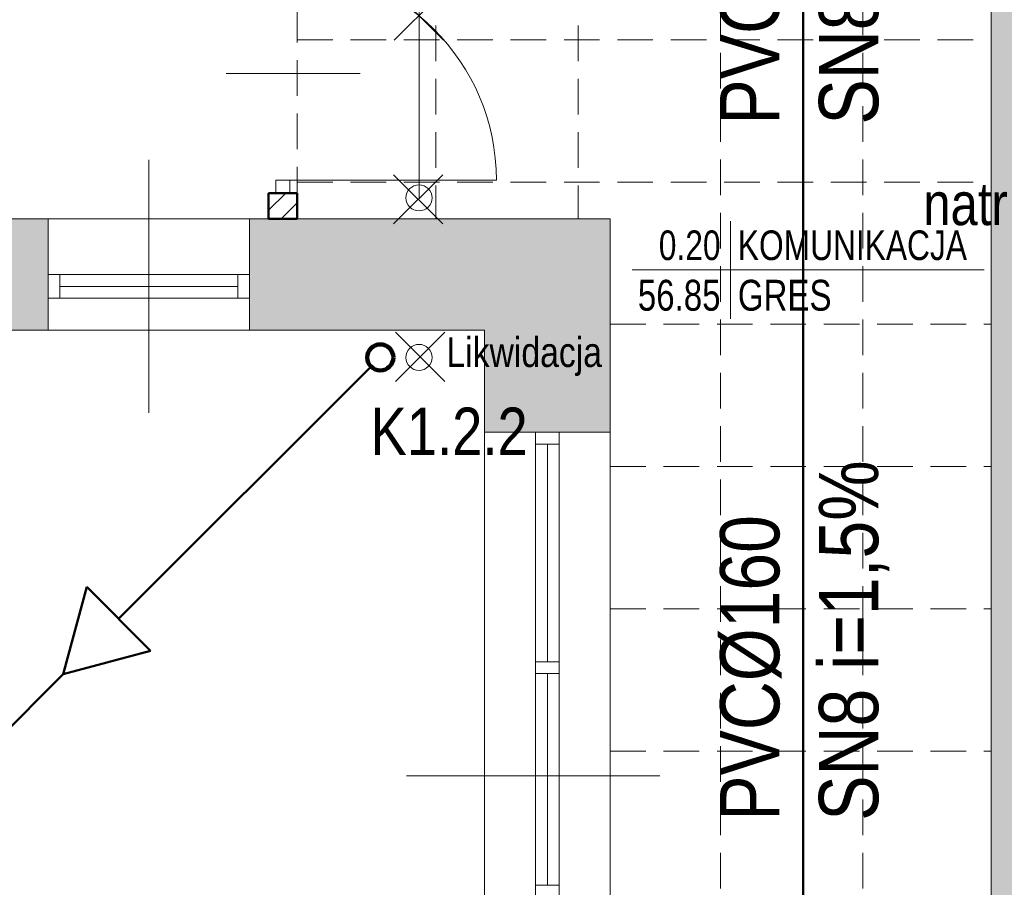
# Model space of a CAD drawing. Header units: millimetres. Extents: x -23540 to 53212, y -37964 to 41185.
# Tile 84 of 203: x -2647 to -2232, y -30911 to -30545. Entities that reach past the tile are written whole.
import ezdxf
from ezdxf.enums import TextEntityAlignment as Align

# ---------------------------------------------------------------- set-up
doc = ezdxf.new("R2010")
doc.units = ezdxf.units.MM
doc.linetypes.add('DASHEDX2', pattern=[1.5, 1, -0.5])
doc.layers.get('0').update_dxf_attribs({"lineweight": 18})
for name, color, linetype, lineweight in [('BA_KS_ist.', 34, 'Continuous', 50), ('BA_met', 7, 'Continuous', 18), ('MM_KS', 14, 'Continuous', 50), ('MM_KS_OPISY', 7, 'Continuous', 9), ('mm_opisy_2_KS', 1, 'Continuous', 18), ('PG_PRZERYWANE_ŚREDNIE', 1, 'DASHEDX2', 18), ('PG_WIDOKOWE_CIENKIE', 1, 'Continuous', 18), ('PG_ŚCIANY_DZIAŁOWE', 3, 'Continuous', 18), ('Przekrojowa', 60, 'Continuous', 18), ('Przemek_okna', 7, 'Continuous', 18)]:
    doc.layers.add(name, color=color, linetype=linetype, lineweight=lineweight)
doc.styles.add('BIKTS', font='bikromsw.shx', dxfattribs={"width": 0.85})
doc.styles.add('ROMANS', font='bikromsw.shx', dxfattribs={"width": 0.8})
doc.styles.get("Standard").update_dxf_attribs({"font": 'arial.ttf'})

# ---------------------------------------------------------------- blocks, each defined once
blk = doc.blocks.new('bikmet')
blk.add_line((0, 1.65), (0, -1.65))
at = {"style": 'ROMANS', "width": 0.8}
blk.add_attdef('NRPOM', text='', height=1, dxfattribs=at).set_placement((-0.333, 0.333), align=Align.RIGHT)
blk.add_attdef('NWAPOM', (0.25, 0.333), '', height=1, dxfattribs=at)
blk.add_attdef('PODLOGA', text='', height=1.042, dxfattribs=at).set_placement((0.25, -0.333), align=Align.TOP_LEFT)
blk.add_attdef('RAREA', text='', height=1.042, dxfattribs=at).set_placement((-0.333, -0.333), align=Align.TOP_RIGHT)

msp = doc.modelspace()

# ---------------------------------------------------------------- hatches: boundary and pattern name
at = {"layer": 'PG_ŚCIANY_DZIAŁOWE', "true_color": 0x636466, "transparency": 33554610}
h = msp.add_hatch(color=251, dxfattribs=at)
h.dxf.hatch_style = 1
h.paths.add_polyline_path([(-2230.66, -30291.59), (-2225.66, -30291.59), (-2225.66, -30297.09), (-2230.66, -30297.09)])
h.paths.add_polyline_path([(-2237.41, -30196.09), (-2213.91, -30196.09), (-2213.91, -29863.09), (-2173.91, -29863.09), (-2173.91, -29849.09), (-2133.41, -29849.09), (-2133.41, -29791.84), (-2186.41, -29791.84), (-2186.41, -29662.84), (-2237.41, -29662.84)])
h.paths.add_polyline_path([(-2213.91, -30297.09), (-2225.66, -30297.09), (-2225.66, -30291.59), (-2230.66, -30291.59), (-2230.66, -30297.09), (-2237.41, -30297.09), (-2237.41, -31250.84), (-2042.28, -31250.84), (-2042.28, -31290.59), (-2022.41, -31290.59), (-2022.41, -31473.84), (-1737.41, -31473.84), (-1737.41, -31458.84), (-2007.41, -31458.84), (-2007.41, -31250.84), (-1619.41, -31250.84), (-1619.41, -31473.84), (-1580.41, -31473.84), (-1580.41, -31476.84), (-1450.35, -31476.84), (-1411.41, -31476.84), (-1374.48, -31446.84), (-1568.91, -31446.84), (-1568.91, -31225.84), (-2213.91, -31225.84), (-2213.91, -30665.09), (-2032.41, -30665.09), (-2032.41, -30643.59), (-2213.91, -30643.59), (-2213.91, -30461.09), (-2198.91, -30461.09), (-2198.91, -30418.59), (-2213.91, -30418.59)])
h = msp.add_hatch(color=251, dxfattribs=at)
h.dxf.hatch_style = 1
h.paths.add_polyline_path([(-2634.91, -30628.84), (-2692.91, -30628.84), (-2692.91, -30675.84), (-2634.91, -30675.84)])
h = msp.add_hatch(color=251, dxfattribs=at)
h.dxf.hatch_style = 1
h.paths.add_polyline_path([(-2397.91, -30628.84), (-2549.91, -30628.84), (-2549.91, -30675.84), (-2450.91, -30675.84), (-2450.91, -30718.84), (-2397.91, -30718.84)])

# ---------------------------------------------------------------- linework, layer by layer
at = {"color": 251, "lineweight": 20, "true_color": 0x636466}
for p, q in [((-2237.41, -30297.09), (-2237.41, -31250.84)), ((-2592.41, -30710.74), (-2592.41, -30603.93)), ((-2549.91, -30628.84), (-2541.91, -30628.84))]:
    msp.add_line(p, q, dxfattribs=at)
at = {"color": 251, "true_color": 0x636466, "extrusion": (0, 0, -1)}
for p, q in [((-2503.31, -30567.47), (-2559.8, -30567.47)), ((-2535.91, -30612.47), (-2445.91, -30612.47))]:
    msp.add_line(p, q, dxfattribs=at)
at = {"color": 251, "true_color": 0x636466}
for p, q in [((-2532.91, -30612.47), (-2538.91, -30612.47)), ((-2538.91, -30612.47), (-2538.91, -30617.97)), ((-2532.91, -30617.97), (-2532.91, -30612.47)), ((-2538.91, -30617.97), (-2532.91, -30617.97)), ((-2397.91, -30628.84), (-3231.91, -30628.84)), ((-2634.91, -30675.84), (-2634.91, -30628.84)), ((-2549.91, -30675.84), (-2549.91, -30628.84)), ((-2397.91, -31180.17), (-2397.91, -30628.84)), ((-2549.91, -30652.34), (-2634.91, -30652.34)), ((-2629.91, -30652.34), (-2629.91, -30662.34)), ((-2554.91, -30652.34), (-2554.91, -30662.34)), ((-2554.91, -30657.34), (-2629.91, -30657.34)), ((-2549.91, -30662.34), (-2634.91, -30662.34)), ((-2450.91, -30675.84), (-3184.91, -30675.84)), ((-2450.91, -31180.17), (-2450.91, -30675.84)), ((-2397.91, -30718.84), (-2450.91, -30718.84)), ((-2429.41, -30718.84), (-2429.41, -31008.84)), ((-2419.41, -30718.84), (-2419.41, -31008.84)), ((-2419.41, -30723.84), (-2429.41, -30723.84)), ((-2424.41, -30723.84), (-2424.41, -30815.67)), ((-2429.41, -30815.67), (-2419.41, -30815.67)), ((-2429.41, -30820.67), (-2419.41, -30820.67)), ((-2424.41, -30820.67), (-2424.41, -30910)), ((-2429.41, -30910), (-2419.41, -30910))]:
    msp.add_line(p, q, dxfattribs=at)
at = {"color": 251, "true_color": 0x636466, "extrusion": (0, 0, -1)}
msp.add_arc((2535.91, -30612.47), 90, 90, 180, dxfattribs=at)
at = {"layer": 'BA_KS_ist.', "linetype": 'Continuous', "ltscale": 25}
msp.add_line((-2316.6, -31258.2), (-2316.6, -30276.09), dxfattribs=at)
at = {"layer": 'BA_KS_ist.', "color": 1, "linetype": 'Continuous', "lineweight": 140, "ltscale": 25}
msp.add_circle((-2494.84, -30687.31), 5.5, dxfattribs=at)
at = {"layer": 'BA_met', "color": 251, "true_color": 0x636466}
msp.add_line((-2388.68, -30650.4), (-2240.3, -30650.4), dxfattribs=at)
at = {"layer": 'MM_KS'}
for p, q in [((-2498.73, -30691.2), (-2605.13, -30797.6)), ((-2618.6, -30784.13), (-2628.46, -30820.93)), ((-2591.66, -30811.07), (-2618.6, -30784.13)), ((-2628.46, -30820.93), (-2591.66, -30811.07)), ((-2628.46, -30820.93), (-2743.17, -30935.63))]:
    msp.add_line(p, q, dxfattribs=at)
at = {"layer": 'PG_PRZERYWANE_ŚREDNIE', "color": 251, "lineweight": 15, "ltscale": 15, "true_color": 0x636466}
for p, q in [((-2351.41, -29388.84), (-2351.41, -32018.84)), ((-2291.41, -29388.84), (-2291.41, -31989.97)), ((-2471.41, -29849.84), (-2471.41, -30628.84)), ((-2411.41, -29849.84), (-2411.41, -30628.84)), ((-2529.91, -30516.97), (-2529.91, -30617.97)), ((-2529.91, -30516.97), (-2529.91, -30617.97)), ((-2529.91, -30553.34), (-2237.41, -30553.34)), ((-2529.91, -30613.34), (-2237.41, -30613.34)), ((-2397.91, -30673.34), (-2237.41, -30673.34)), ((-2397.91, -30733.34), (-2237.41, -30733.34)), ((-2397.91, -30793.34), (-2237.41, -30793.34)), ((-2397.91, -30853.34), (-2237.41, -30853.34))]:
    msp.add_line(p, q, dxfattribs=at)
at = {"layer": 'PG_WIDOKOWE_CIENKIE', "color": 251, "lineweight": 50, "true_color": 0x636466}
for p, q in [((-2541.91, -30617.97), (-2541.91, -30628.84)), ((-2541.91, -30628.84), (-2541.91, -30617.97)), ((-2541.91, -30617.97), (-2529.91, -30617.97)), ((-2529.91, -30617.97), (-2529.91, -30628.84)), ((-2529.91, -30617.97), (-2529.91, -30628.84)), ((-2529.91, -30628.84), (-2541.91, -30628.84))]:
    msp.add_line(p, q, dxfattribs=at)
at = {"layer": 'PG_WIDOKOWE_CIENKIE', "color": 251, "linetype": 'Continuous', "lineweight": 18, "true_color": 0x636466}
for p, q in [((-2541.91, -30625.17), (-2534.7, -30617.97)), ((-2536.59, -30628.84), (-2529.91, -30622.15))]:
    msp.add_line(p, q, dxfattribs=at)
at = {"layer": 'Przekrojowa'}
msp.add_line((-2478.53, -30620), (-2478.53, -30239.08), dxfattribs=at)
at = {"layer": 'Przekrojowa', "color": 1}
for p, q in [((-2488.95, -30553.48), (-2468.18, -30532.71)), ((-2468.18, -30553.48), (-2488.95, -30532.71)), ((-2489.3, -30631.02), (-2468.52, -30610.25)), ((-2468.52, -30631.02), (-2489.3, -30610.25)), ((-2488.48, -30697.48), (-2467.71, -30676.71)), ((-2467.71, -30697.48), (-2488.48, -30676.71))]:
    msp.add_line(p, q, dxfattribs=at)
at = {"layer": 'Przekrojowa'}
for centre in [(-2478.53, -30620), (-2478.53, -30687.31)]:
    msp.add_circle(centre, 5.5, dxfattribs=at)
at = {"layer": 'Przemek_okna', "color": 251, "lineweight": 20, "true_color": 0x636466}
msp.add_line((-2483.81, -30863.84), (-2377, -30863.84), dxfattribs=at)

# ---------------------------------------------------------------- block references
at = {"layer": 'BA_met', "color": 251, "true_color": 0x636466, "xscale": 12.5, "yscale": 12.5, "zscale": 12.5}
msp.add_blockref('bikmet', (-2347.26, -30650.4), dxfattribs=at).add_auto_attribs({'NRPOM': '0.20', 'NWAPOM': 'KOMUNIKACJA', 'RAREA': '56.85', 'PODLOGA': 'GRES'})

# ---------------------------------------------------------------- texts
at = {"layer": 'MM_KS_OPISY', "char_height": 25, "attachment_point": 1, "rotation": 90}
for insert in [(-2351.63, -30589.06), (-2351.63, -30882.75)]:
    msp.add_mtext_dynamic_manual_height_columns('\\fArial Narrow|b0|i0|c238|p34;PVC%%C160\\PSN8 i=1,5%', width=169.5954, gutter_width=1, heights=[0], dxfattribs=dict(at, insert=insert))
at = {"layer": 'MM_KS_OPISY', "insert": (-2265.93, -30613.51), "char_height": 18, "attachment_point": 1}
msp.add_mtext_dynamic_manual_height_columns('{\\fArial Narrow|b0|i0|c238|p34;natr.11.1}', width=200.9859, gutter_width=1, heights=[0], dxfattribs=at)
at = {"layer": 'mm_opisy_2_KS', "insert": (-2498.95, -30708.48), "char_height": 20, "attachment_point": 1}
msp.add_mtext_dynamic_manual_height_columns('\\fArial Narrow|b0|i0|c238|p34;K1.2.2', width=6.3197, gutter_width=1, heights=[0], dxfattribs=at)
at = {"layer": 'Przekrojowa', "color": 1, "insert": (-2466.96, -30678.84), "char_height": 12.5, "width": 111.4299, "attachment_point": 1, "style": 'BIKTS'}
msp.add_mtext('Likwidacja', dxfattribs=at)

doc.saveas('drawing.dxf')
